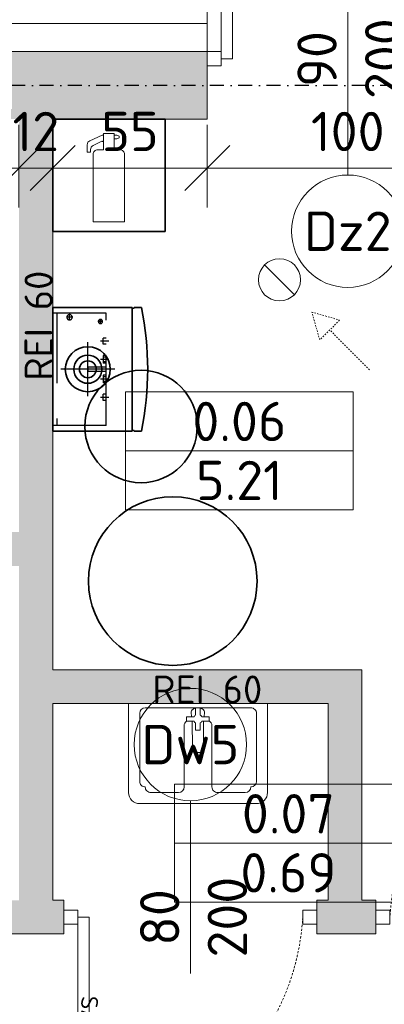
# Model space of a CAD drawing. Header units: millimetres. Extents: x -6697 to 21546, y -3389 to 18959.
# Tile 52 of 153: x 3105 to 3235, y 3509 to 3859. Entities that reach past the tile are written whole.
import ezdxf
from ezdxf.enums import TextEntityAlignment as Align

# ---------------------------------------------------------------- set-up
doc = ezdxf.new("R2010")
doc.units = ezdxf.units.MM
for name, pattern in [('0.5_0.5', [1, 0.5, -0.5]), ('DASHDOT', [1, 0.5, -0.25, 0, -0.25]), ('HIDDEN', [0.375, 0.25, -0.125]), ('JIS_02_0.7', [1.35, 0.75, -0.6])]:
    doc.linetypes.add(name, pattern=pattern)
for name, color, linetype, lineweight in [('2DH_OBP', 51, 'Continuous', 35), ('elewacja_projektowana', 7, 'Continuous', 5), ('KOLORYSTYKA', 7, 'Continuous', 5), ('sciany_wew', 7, 'Continuous', 18), ('sciany_zew', 7, 'Continuous', 35), ('stolarka_mysz_drzwi', 7, 'Continuous', 5), ('stolarka_mysz_drzwi_opisy', 7, 'Continuous', 5), ('tabelki_pomieszczen', 7, 'Continuous', 9), ('wentylacja', 7, 'Continuous', 9)]:
    doc.layers.add(name, color=color, linetype=linetype, lineweight=lineweight)
for name, color, linetype in [('CP_AXIS', 143, 'DASHDOT'), ('CP_HIDDE', 203, 'HIDDEN'), ('CP_UCSSPEC', 7, 'Continuous'), ('opisy', 7, 'Continuous')]:
    doc.layers.add(name, color=color, linetype=linetype)
doc.layers.add('pomocnicza', color=6, linetype='Continuous', lineweight=20, plot=False)
for name, color, linetype, lineweight, true_color in [('ppoz', 7, 'Continuous', 35, 0xdb0000), ('wymiary', 7, 'Continuous', 5, 0x666666), ('wyposażenie', 7, 'Continuous', 5, 0x999999)]:
    doc.layers.add(name, color=color, linetype=linetype, lineweight=lineweight, true_color=true_color)
doc.styles.add('CP_ATTR', font='ROMANS.SHX')
doc.styles.add('ISO', font='isocpeur.ttf')
doc.linetypes.add('GRADZINOWANIE', pattern='A,0.00254,-2.54,[134,ltypeshp.shx,S=2.54,R=0,X=-2.54,Y=0],-5.08,[134,ltypeshp.shx,S=2.54,R=180,X=2.54,Y=0],-2.54', length=10.16254)
doc.dimstyles.new('Ł_G 1-100', dxfattribs={"dimtxt": 14, "dimasz": 16, "dimexe": 14, "dimexo": 2, "dimgap": 6, "dimtad": 1, "dimtih": 1, "dimtoh": 1, "dimdec": 0, "dimrnd": 0.5, "dimzin": 1, "dimdsep": 46, "dimtxsty": 'ISO', "dimblk": 'OBLIQUE', "dimcen": 0, "dimdle": 14, "dimclrd": 256, "dimclre": 256, "dimclrt": 7, "dimazin": 0, "dimtfac": 1, "dimtdec": 0, "dimtix": 1, "dimtmove": 0, "dimatfit": 2, "dimfxl": 30, "dimfxlon": 1, "dimlwd": -1, "dimlwe": -1, "dimarcsym": 2})

# ---------------------------------------------------------------- blocks, each defined once
blk = doc.blocks.new('*U46')
at = {"layer": 'stolarka_mysz_drzwi'}
for points in [[(9, 0), (9, 90), (5, 90), (5, 0)], [(0, -2.5), (5, -2.5), (5, 2.5), (0, 2.5)], [(95, -2.5), (100, -2.5), (100, 2.5), (95, 2.5)]]:
    blk.add_lwpolyline(points, close=True, dxfattribs=at)
at = {"layer": 'stolarka_mysz_drzwi', "linetype": 'JIS_02_0.7'}
blk.add_arc((-0.76, -5.76), 95.93, 3.4421, 86.5579, dxfattribs=at)
at = {"layer": 'stolarka_mysz_drzwi_opisy'}
blk.add_lwpolyline([(50, 20), (50, -41.41)], dxfattribs=at)
blk.add_circle((50, -61.41), 20, dxfattribs=at)
at = {"style": 'ISO', "flags": 9}
for tag, p in [('MATERIAL', (267.97, -34.59)), ('KOLOR_DRZWI', (268.38, -55.85)), ('WYPELNIENIE_DRZWI', (268.01, -77.63))]:
    blk.add_attdef(tag, p, '', height=14, dxfattribs=at)
at = {"layer": 'stolarka_mysz_drzwi_opisy', "color": 1, "true_color": 0xff0000, "style": 'ISO', "flags": 12}
blk.add_attdef('SAMOZAMYKACZ', (17.12, 28.05), '', height=6, rotation=90, dxfattribs=at)
at = {"layer": 'stolarka_mysz_drzwi_opisy', "style": 'ISO'}
blk.add_attdef('SZEROKOSC_DRZWI', text='', height=14, rotation=90, dxfattribs=at).set_placement((39.06, -0.13), align=Align.MIDDLE)
at = {"layer": 'stolarka_mysz_drzwi_opisy', "style": 'ISO', "flags": 8}
blk.add_attdef('WYSOKOSC_DRZWI', text='', height=14, rotation=90, dxfattribs=at).set_placement((63.14, 0), align=Align.MIDDLE)
at = {"layer": 'stolarka_mysz_drzwi_opisy', "style": 'ISO', "flags": 2}
blk.add_attdef('P', text='', height=14, rotation=90, dxfattribs=at).set_placement((28.95, 25.97), align=Align.TOP_RIGHT)
at = {"layer": 'stolarka_mysz_drzwi_opisy', "style": 'ISO', "flags": 8}
blk.add_attdef('NR_DRZWI1', text='', height=14, dxfattribs=at).set_placement((50, -61.41), align=Align.MIDDLE)
blk = doc.blocks.new('*U53')
at = {"layer": 'stolarka_mysz_drzwi'}
for points in [[(-9, 0), (-9, 90), (-5, 90), (-5, 0)], [(-95, -2.5), (-100, -2.5), (-100, 2.5), (-95, 2.5)], [(0, -2.5), (-5, -2.5), (-5, 2.5), (0, 2.5)]]:
    blk.add_lwpolyline(points, close=True, dxfattribs=at)
at = {"layer": 'stolarka_mysz_drzwi', "linetype": 'JIS_02_0.7'}
blk.add_arc((0.76, -5.76), 95.93, 93.4421, 176.5579, dxfattribs=at)
at = {"layer": 'stolarka_mysz_drzwi_opisy'}
blk.add_lwpolyline([(-50, 20), (-50, -41.41)], dxfattribs=at)
blk.add_circle((-50, -61.41), 20, dxfattribs=at)
at = {"style": 'ISO', "flags": 9}
for tag, p in [('MATERIAL', (167.97, -34.59)), ('KOLOR_DRZWI', (168.38, -55.85)), ('WYPELNIENIE_DRZWI', (168.01, -77.63))]:
    blk.add_attdef(tag, p, '', height=14, dxfattribs=at)
at = {"layer": 'stolarka_mysz_drzwi_opisy', "color": 1, "true_color": 0xff0000, "style": 'ISO', "flags": 12}
blk.add_attdef('SAMOZAMYKACZ', (-11.12, 28.05), '', height=6, rotation=90, dxfattribs=at)
at = {"layer": 'stolarka_mysz_drzwi_opisy', "style": 'ISO'}
blk.add_attdef('SZEROKOSC_DRZWI', text='', height=14, rotation=90, dxfattribs=at).set_placement((-60.94, -0.13), align=Align.MIDDLE)
at = {"layer": 'stolarka_mysz_drzwi_opisy', "style": 'ISO', "flags": 8}
blk.add_attdef('WYSOKOSC_DRZWI', text='', height=14, rotation=90, dxfattribs=at).set_placement((-36.86, 0), align=Align.MIDDLE)
at = {"layer": 'stolarka_mysz_drzwi_opisy', "style": 'ISO', "flags": 2}
blk.add_attdef('L', text='', height=14, rotation=90, dxfattribs=at).set_placement((-66.05, 25.97), align=Align.TOP_RIGHT)
at = {"layer": 'stolarka_mysz_drzwi_opisy', "style": 'ISO', "flags": 8}
blk.add_attdef('NR_DRZWI1', text='', height=14, dxfattribs=at).set_placement((-50, -61.41), align=Align.MIDDLE)
blk = doc.blocks.new('*U58')
at = {"layer": 'stolarka_mysz_drzwi'}
for points in [[(-9, 0), (-9, 80), (-5, 80), (-5, 0)], [(-85, -2.5), (-90, -2.5), (-90, 2.5), (-85, 2.5)], [(0, -2.5), (-5, -2.5), (-5, 2.5), (0, 2.5)]]:
    blk.add_lwpolyline(points, close=True, dxfattribs=at)
at = {"layer": 'stolarka_mysz_drzwi', "linetype": 'JIS_02_0.7'}
blk.add_arc((0.12, -5.12), 85.27, 93.4421, 176.5579, dxfattribs=at)
at = {"layer": 'stolarka_mysz_drzwi_opisy'}
blk.add_lwpolyline([(-45, 20), (-45, -41.41)], dxfattribs=at)
blk.add_circle((-45, -61.41), 20, dxfattribs=at)
at = {"style": 'ISO', "flags": 9}
for tag, p in [('MATERIAL', (167.97, -34.59)), ('KOLOR_DRZWI', (168.38, -55.85)), ('WYPELNIENIE_DRZWI', (168.01, -77.63))]:
    blk.add_attdef(tag, p, '', height=14, dxfattribs=at)
at = {"layer": 'stolarka_mysz_drzwi_opisy', "color": 1, "true_color": 0xff0000, "style": 'ISO', "flags": 12}
blk.add_attdef('SAMOZAMYKACZ', (-6.12, 28.05), '', height=6, rotation=90, dxfattribs=at)
at = {"layer": 'stolarka_mysz_drzwi_opisy', "style": 'ISO'}
blk.add_attdef('SZEROKOSC_DRZWI', text='', height=14, rotation=270, dxfattribs=at).set_placement((-34.06, 0.13), align=Align.MIDDLE)
at = {"layer": 'stolarka_mysz_drzwi_opisy', "style": 'ISO', "flags": 8}
for tag, rotation, p in [('WYSOKOSC_DRZWI', 270, (-58.14, 0)), ('NR_DRZWI1', 180, (-45, -61.41))]:
    blk.add_attdef(tag, text='', height=14, rotation=rotation, dxfattribs=at).set_placement(p, align=Align.MIDDLE)
at = {"layer": 'stolarka_mysz_drzwi_opisy', "style": 'ISO', "flags": 2}
blk.add_attdef('L', text='', height=14, rotation=270, dxfattribs=at).set_placement((-28.95, -25.97), align=Align.TOP_RIGHT)
blk = doc.blocks.new('tabelka_powierzchni')
at = {"layer": 'pomocnicza'}
blk.add_lwpolyline([(0, -42), (81, -42), (81, 0), (0, 0)], close=True, dxfattribs=at)
at = {"layer": 'tabelki_pomieszczen'}
blk.add_lwpolyline([(0, -21), (81, -21)], dxfattribs=at)
at = {"style": 'ISO', "flags": 9}
for tag, p in [('SCIANY_POM', (93.94, -81.34)), ('SUFIT_POM', (96.19, -102.29)), ('POZIOM_POM', (95.24, -125.71))]:
    blk.add_attdef(tag, p, '', height=14, dxfattribs=at)
at = {"layer": 'tabelki_pomieszczen', "style": 'ISO'}
for tag, flags, p in [('NR_POM', 8, (40.5, -10.5)), ('NAZWA_POM', 5, (147.42, -11.09)), ('POW_POM', 8, (40.5, -31.5)), ('POSADZKA_POM', 5, (159.03, -31.37)), ('WYS_POM', 9, (136.17, -51.99))]:
    blk.add_attdef(tag, text='', height=14, dxfattribs=dict(at, flags=flags)).set_placement(p, align=Align.MIDDLE_CENTER)
blk = doc.blocks.new('gasnica1')
blk.add_lwpolyline([(0, 0), (-40, 0), (-40, 40), (0, 40)], close=True)
at = {"lineweight": 15}
blk.add_lwpolyline([(-21.92, 34.29), (-22.41, 34.29), (-26.78, 32.32, 0.295076), (-27.72, 30.86), (-27.72, 28.27), (-26.51, 28.27), (-26.51, 29.14, -0.285357), (-25.62, 30.58), (-22.49, 32.12), (-22.4, 32.12, -0.414214), (-21.92, 31.64)], format="xyb", dxfattribs=at)
blk.add_lwpolyline([(-25.6, 3.48), (-20, 3.48), (-14.4, 3.48), (-14.4, 27.48, 0.414214), (-16, 29.08), (-18.08, 29.08), (-18.08, 34.84), (-20, 34.84), (-21.92, 34.84), (-21.92, 29.08), (-24, 29.08, 0.414214), (-25.6, 27.48)], format="xyb", close=True, dxfattribs=at)
blk.add_lwpolyline([(-18.08, 32.98), (-17.18, 32.98), (-16.35, 33.31), (-16.35, 33.63), (-16.35, 33.96), (-17.18, 34.29), (-18.08, 34.29)], dxfattribs=at)
blk = doc.blocks.new('_Oblique')
at = {"color": 0, "linetype": 'ByBlock', "lineweight": -2}
blk.add_line((-0.5, -0.5), (0.5, 0.5), dxfattribs=at)
blk = doc.blocks.new('*D111')
at = {"layer": 'Defpoints', "color": 0, "transparency": 16777216}
for p in [(3171.7, 3823.56), (3271.7, 3823.56), (3171.7, 3806.15)]:
    blk.add_point(p, dxfattribs=at)
at = {"layer": 'wymiary', "transparency": 16777216}
for p, q in [((3171.7, 3821.56), (3171.7, 3792.15)), ((3271.7, 3821.56), (3271.7, 3792.15)), ((3285.7, 3806.15), (3157.7, 3806.15))]:
    blk.add_line(p, q, dxfattribs=at)
at = {"layer": 'wymiary', "transparency": 16777216, "xscale": 16, "yscale": 16, "zscale": 16, "rotation": 180}
blk.add_blockref('_Oblique', (3171.7, 3806.15), dxfattribs=at)
at = {"layer": 'wymiary', "transparency": 16777216, "xscale": 16, "yscale": 16, "zscale": 16}
blk.add_blockref('_Oblique', (3271.7, 3806.15), dxfattribs=at)
at = {"layer": 'wymiary', "color": 7, "transparency": 16777216, "insert": (3221.7, 3819.15), "char_height": 14, "attachment_point": 5, "style": 'ISO'}
blk.add_mtext('100', dxfattribs=at)
blk = doc.blocks.new('*D112')
at = {"layer": 'Defpoints', "color": 0, "transparency": 16777216}
for p in [(3116.7, 3823.56), (3171.7, 3823.56), (3116.7, 3806.15)]:
    blk.add_point(p, dxfattribs=at)
at = {"layer": 'wymiary', "transparency": 16777216}
for p, q in [((3116.7, 3821.56), (3116.7, 3792.15)), ((3171.7, 3821.56), (3171.7, 3792.15)), ((3185.7, 3806.15), (3102.7, 3806.15))]:
    blk.add_line(p, q, dxfattribs=at)
at = {"layer": 'wymiary', "transparency": 16777216, "xscale": 16, "yscale": 16, "zscale": 16, "rotation": 180}
blk.add_blockref('_Oblique', (3116.7, 3806.15), dxfattribs=at)
at = {"layer": 'wymiary', "transparency": 16777216, "xscale": 16, "yscale": 16, "zscale": 16}
blk.add_blockref('_Oblique', (3171.7, 3806.15), dxfattribs=at)
at = {"layer": 'wymiary', "color": 7, "transparency": 16777216, "insert": (3144.2, 3819.15), "char_height": 14, "attachment_point": 5, "style": 'ISO'}
blk.add_mtext('55', dxfattribs=at)
blk = doc.blocks.new('*D113')
at = {"layer": 'Defpoints', "color": 0, "transparency": 16777216}
for p in [(3104.7, 3823.56), (3116.7, 3823.56), (3104.7, 3806.15)]:
    blk.add_point(p, dxfattribs=at)
at = {"layer": 'wymiary', "transparency": 16777216}
for p, q in [((3104.7, 3821.56), (3104.7, 3792.15)), ((3116.7, 3821.56), (3116.7, 3792.15)), ((3104.7, 3806.15), (3088.7, 3806.15)), ((3116.7, 3806.15), (3104.7, 3806.15)), ((3116.7, 3806.15), (3132.7, 3806.15))]:
    blk.add_line(p, q, dxfattribs=at)
at = {"layer": 'wymiary', "transparency": 16777216, "xscale": 16, "yscale": 16, "zscale": 16}
blk.add_blockref('_Oblique', (3104.7, 3806.15), dxfattribs=at)
at = {"layer": 'wymiary', "transparency": 16777216, "xscale": 16, "yscale": 16, "zscale": 16, "rotation": 180}
blk.add_blockref('_Oblique', (3116.7, 3806.15), dxfattribs=at)
at = {"layer": 'wymiary', "color": 7, "transparency": 16777216, "insert": (3110.7, 3819.15), "char_height": 14, "attachment_point": 5, "style": 'ISO'}
blk.add_mtext('12', dxfattribs=at)
blk = doc.blocks.new('cp_ucs2d')
at = {"layer": 'Defpoints'}
blk.add_line((0, 0), (0, 0), dxfattribs=at)
blk.add_point((0, 0), dxfattribs=at)
blk = doc.blocks.new('2d_ecoprovcw_226n1u3g2h')
for p, q in [((-0.22, 0), (0.22, 0)), ((-0.22, -0.283), (-0.22, 0)), ((0.22, 0), (0.22, -0.283)), ((0.22, -0.283), (-0.22, -0.283)), ((-0.218, -0.29), (-0.22, -0.29)), ((-0.22, -0.316), (-0.22, -0.29)), ((-0.218, -0.283), (-0.218, -0.29)), ((0.218, -0.29), (0.218, -0.283)), ((0.22, -0.29), (0.218, -0.29)), ((0.22, -0.29), (0.22, -0.316))]:
    blk.add_line(p, q)
at = {"extrusion": (0, 0, -1)}
for radius in [0.08, 0.05, 0.03]:
    blk.add_circle((0, -0.125), radius, dxfattribs=at)
blk.add_arc((0, 0.773), 1.111, 258.5788, 281.4212, dxfattribs=at)
at = {"layer": 'CP_AXIS'}
for p, q in [((0, -0.221), (0, -0.029)), ((0.1736, -0.06), (0.1964, -0.06)), ((0.185, -0.0714), (0.185, -0.0486)), ((-0.096, -0.125), (0.096, -0.125)), ((0, -0.2), (0, -0.115)), ((-0.1, -0.2), (-0.1, -0.17)), ((-0.035, -0.2), (-0.035, -0.17)), ((0.035, -0.2), (0.035, -0.17)), ((0.1, -0.2), (0.1, -0.17)), ((0.161, -0.17), (0.179, -0.17)), ((0.17, -0.179), (0.17, -0.161))]:
    blk.add_line(p, q, dxfattribs=at)
at = {"layer": 'CP_HIDDE'}
for p, q in [((-0.2, -0.19), (-0.2, 0)), ((0.2, -0.19), (0.2, 0)), ((0.2, -0.015), (-0.2, -0.015)), ((0.0075, -0.125), (-0.0075, -0.125)), ((-0.0075, -0.19), (-0.0075, -0.125)), ((0.0075, -0.19), (0.0075, -0.125)), ((-0.2, -0.19), (0.2, -0.19)), ((-0.111, -0.19), (-0.111, -0.18)), ((-0.111, -0.18), (-0.089, -0.18)), ((-0.089, -0.19), (-0.089, -0.18)), ((-0.0215, -0.18), (-0.0485, -0.18)), ((-0.0485, -0.19), (-0.0485, -0.18)), ((-0.0425, -0.18), (-0.0425, -0.19)), ((-0.0275, -0.19), (-0.0275, -0.18)), ((-0.0215, -0.19), (-0.0215, -0.18)), ((0.0485, -0.18), (0.0215, -0.18)), ((0.0215, -0.19), (0.0215, -0.18)), ((0.0275, -0.18), (0.0275, -0.19)), ((0.0425, -0.19), (0.0425, -0.18)), ((0.0485, -0.19), (0.0485, -0.18)), ((0.089, -0.19), (0.089, -0.18)), ((0.089, -0.18), (0.111, -0.18)), ((0.111, -0.19), (0.111, -0.18))]:
    blk.add_line(p, q, dxfattribs=at)
at = {"layer": 'CP_HIDDE', "extrusion": (0, 0, -1)}
for centre, radius in [((-0.185, -0.06), 0.0095), ((-0.17, -0.17), 0.0075)]:
    blk.add_circle(centre, radius, dxfattribs=at)
at = {"layer": 'CP_UCSSPEC', "xscale": 0.001, "yscale": 0.001, "zscale": 0.001}
for p in [(0.185, -0.06), (0, -0.125), (0, -0.125), (0, -0.125), (0.17, -0.17)]:
    blk.add_blockref('cp_ucs2d', p, dxfattribs=at)
at = {"layer": 'CP_UCSSPEC', "xscale": 0.001, "yscale": 0.001, "zscale": 0.001, "rotation": 90}
for p in [(0, -0.125), (-0.1, -0.18), (-0.035, -0.18), (0.035, -0.18), (0.1, -0.18)]:
    blk.add_blockref('cp_ucs2d', p, dxfattribs=at)
at = {"linetype": 'ByBlock', "style": 'CP_ATTR', "flags": 9}
for tag, p in [('NAME', (-0.22, 0.0006)), ('NUMBER', (-0.22, 0.0005)), ('GROUP', (-0.22, 0.0004)), ('ARTICLE', (-0.22, 0.0003)), ('PRODUCT-TYPE', (-0.22, 0.0002)), ('ORDER-NO', (-0.22, 0.0001)), ('PRODUCER', (-0.22, 0)), ('TEMPERATURE', (-0.2197, 0.0006)), ('FLOW', (-0.2196, 0.0004)), ('CHARACTER', (-0.2196, 0.0003)), ('OTHER', (-0.2195, 0.0005)), ('POWER', (-0.2195, 0.0001)), ('VOLTAGE', (-0.2195, 0)), ('PN', (-0.2193, 0.0004)), ('DN', (-0.2193, 0.0002)), ('EFFICIENCY', (-0.0919, -0.019)), ('OTHER1', (-0.0918, -0.0189)), ('PIPE_CONNECTIONS', (-0.0918, -0.0191)), ('EXHAUST_CONNECTIONS', (-0.0918, -0.0192)), ('OTHER2', (-0.0914, -0.0189)), ('FUEL', (-0.0914, -0.019))]:
    blk.add_attdef(tag, text='', height=0.00005, dxfattribs=at).set_placement(p, align=Align.MIDDLE_LEFT)
blk = doc.blocks.new('kierunekwentylacji')
at = {"layer": 'wentylacja', "linetype": '0.5_0.5'}
blk.add_lwpolyline([(29, 0), (9, 0), (9, 5), (0, 0), (9, -5), (9, 0)], dxfattribs=at)
blk = doc.blocks.new('went')
at = {"layer": 'wentylacja'}
blk.add_lwpolyline([(-5.3, 5.3), (5.3, -5.3)], dxfattribs=at)
blk.add_circle((0, 0), 7.5, dxfattribs=at)
at = {"layer": 'wentylacja', "xscale": -1, "rotation": 134.9999999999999}
blk.add_blockref('kierunekwentylacji', (11.5, -11.5), dxfattribs=at)
blk = doc.blocks.new('THTFR')
at = {"layer": 'wyposażenie', "ltscale": 3}
for p, q in [((0, 0), (-31.65, 0)), ((0, -49.45), (0, 0)), ((-35.6, -3.96), (-35.6, -45.49)), ((-3.46, -3.96), (-27.69, -3.96)), ((-1.48, -5.93), (-1.48, -43.52)), ((-31.65, -7.91), (-31.65, -17.8)), ((-7.91, -19.78), (-29.67, -19.78)), ((-4.68, -20.62), (-6.28, -20.62)), ((-6.28, -23.32), (-6.28, -20.62)), ((-4.68, -23.32), (-4.68, -20.62)), ((-17.28, -23.82), (-17.38, -24.02)), ((-17.38, -24.02), (-17.38, -24.32)), ((-17.38, -24.32), (-17.38, -24.62)), ((-17.18, -23.52), (-17.28, -23.82)), ((-16.98, -23.32), (-17.18, -23.52)), ((-16.78, -23.12), (-16.98, -23.32)), ((-16.58, -22.92), (-16.78, -23.12)), ((-16.38, -22.82), (-16.58, -22.92)), ((-15.88, -22.72), (-16.38, -22.82)), ((-6.28, -22.62), (-15.88, -22.72)), ((-9.48, -25.42), (-9.48, -23.82)), ((-9.48, -23.82), (-6.88, -23.82)), ((-6.88, -23.82), (-6.78, -23.62)), ((-6.78, -23.62), (-6.58, -23.42)), ((-6.58, -23.42), (-6.28, -23.32)), ((-3.08, -22.22), (-4.68, -22.42)), ((-4.68, -23.32), (-4.48, -23.42)), ((-4.48, -23.42), (-4.28, -23.62)), ((-4.28, -23.62), (-4.18, -23.82)), ((-4.18, -23.82), (-1.48, -23.82)), ((-3.08, -22.22), (-2.88, -22.32)), ((-2.88, -22.32), (-2.58, -22.42)), ((-2.58, -22.42), (-2.28, -22.62)), ((-2.28, -22.62), (-2.08, -22.82)), ((-2.08, -22.82), (-1.88, -23.12)), ((-1.88, -23.12), (-1.78, -23.42)), ((-1.78, -23.42), (-1.58, -23.82)), ((-1.58, -23.82), (-1.58, -23.82)), ((-1.48, -25.42), (-1.48, -23.82)), ((-17.38, -24.62), (-17.38, -25.02)), ((-17.38, -25.02), (-17.38, -25.22)), ((-17.38, -25.22), (-17.28, -25.52)), ((-17.28, -25.52), (-17.18, -25.82)), ((-17.18, -25.82), (-16.98, -26.02)), ((-16.98, -26.02), (-16.78, -26.22)), ((-16.78, -26.22), (-16.68, -26.32)), ((-16.58, -26.42), (-16.68, -26.32)), ((-16.58, -26.42), (-16.38, -26.52)), ((-15.88, -26.62), (-16.38, -26.52)), ((-15.88, -26.62), (-16.18, -26.52)), ((-6.28, -26.72), (-15.88, -26.62)), ((-9.48, -25.42), (-6.88, -25.42)), ((-6.78, -25.72), (-6.88, -25.42)), ((-6.58, -25.92), (-6.78, -25.72)), ((-6.28, -26.02), (-6.58, -25.92)), ((-6.28, -28.62), (-6.28, -26.02)), ((-4.48, -25.92), (-4.68, -26.02)), ((-4.68, -28.62), (-4.68, -26.02)), ((-3.08, -27.02), (-4.68, -26.92)), ((-4.28, -25.72), (-4.48, -25.92)), ((-4.18, -25.42), (-4.28, -25.72)), ((-4.18, -25.42), (-1.48, -25.42)), ((-2.88, -27.02), (-3.08, -27.02)), ((-2.58, -26.92), (-2.88, -27.02)), ((-2.28, -26.72), (-2.58, -26.92)), ((-2.08, -26.52), (-2.28, -26.72)), ((-1.88, -26.22), (-2.08, -26.52)), ((-1.78, -25.82), (-1.88, -26.22)), ((-1.58, -25.52), (-1.78, -25.82)), ((-1.58, -25.42), (-1.58, -25.52)), ((-7.91, -29.67), (-29.67, -29.67)), ((-4.68, -28.62), (-6.28, -28.62)), ((-31.65, -31.65), (-31.65, -41.54)), ((-3.46, -45.49), (-27.69, -45.49)), ((-32, -49.45), (-13, -49.45)), ((-32, -49.45), (-13, -49.45)), ((0, -49.45), (-31.65, -49.45)), ((-13, -49.45), (0, -49.45)), ((-13, -49.45), (0, -49.45))]:
    blk.add_line(p, q, dxfattribs=at)
for points in [[(-13, -49.45), (-32, -49.45)], [(0, -49.45), (-13, -49.45)]]:
    blk.add_lwpolyline(points, dxfattribs=at)
for centre, radius, start, end in [((-31.65, -3.96), 3.96, 90, 180), ((-29.67, -7.91), 1.98, 90, 180), ((-27.69, -5.93), 1.98, 90, 180), ((-3.46, -5.93), 1.98, 0, 90), ((-29.67, -17.8), 1.98, 180, 270), ((-7.91, -21.76), 1.98, 34.5801, 90), ((-29.67, -31.65), 1.98, 90, 180), ((-7.91, -27.69), 1.98, 270, 331.9157), ((-29.67, -41.54), 1.98, 180, 270), ((-31.65, -45.49), 3.96, 180, 270), ((-27.69, -43.52), 1.98, 180, 270), ((-3.46, -43.52), 1.98, 270, 0)]:
    blk.add_arc(centre, radius, start, end, dxfattribs=at)
blk = doc.blocks.new('*D378')
at = {"layer": 'Defpoints', "color": 0, "transparency": 16777216}
for p in [(2974.7, 3823.56), (3104.7, 3823.56), (3104.7, 3806.15)]:
    blk.add_point(p, dxfattribs=at)
at = {"layer": 'wymiary', "transparency": 16777216}
for p, q in [((2974.7, 3821.56), (2974.7, 3792.15)), ((3104.7, 3821.56), (3104.7, 3792.15)), ((2960.7, 3806.15), (3118.7, 3806.15))]:
    blk.add_line(p, q, dxfattribs=at)
at = {"layer": 'wymiary', "transparency": 16777216, "xscale": 16, "yscale": 16, "zscale": 16, "rotation": 180}
blk.add_blockref('_Oblique', (2974.7, 3806.15), dxfattribs=at)
at = {"layer": 'wymiary', "transparency": 16777216, "xscale": 16, "yscale": 16, "zscale": 16}
blk.add_blockref('_Oblique', (3104.7, 3806.15), dxfattribs=at)
at = {"layer": 'wymiary', "color": 7, "transparency": 16777216, "insert": (3039.7, 3819.15), "char_height": 14, "attachment_point": 5, "style": 'ISO'}
blk.add_mtext('130', dxfattribs=at)

msp = doc.modelspace()

# ---------------------------------------------------------------- hatches: boundary and pattern name
at = {"layer": 'KOLORYSTYKA'}
h = msp.add_hatch(dxfattribs=at)
h.set_pattern_fill('CONCRETE', color=256, scale=5, pattern_type=2)
h.set_pattern_definition([(50, (0, 0), (35.86301, -3.1376), [3.75, -41.25]), (355, (0, 0), (-6.93757, 37.6096), [3, -33]), (100.4514, (2.99, -0.26), (28.92547, 34.47198), [3.187, -35.0571]), (46.1842, (0, 10), (53.36205, -8.27595), [5.625, -61.875]), (96.6356, (4.447, 9.31), (46.73314, 48.7059), [4.7805, -52.58565]), (351.1842, (0, 10), (46.7331, 48.70593), [4.5, -49.5]), (21, (5, 7.5), (29.84535, -20.13094), [3.75, -41.25]), (326, (5, 7.5), (12.16577, 36.2575), [3, -33]), (71.4514, (7.487, 5.822), (42.01113, 16.12652), [3.187, -35.0571]), (37.5, (0, 0), (0.607993, 16.644693), [0, -32.6, 0, -33.5, 0, -33.125]), (7.5, (0, 0), (13.153477, 19.720586), [0, -19.1, 0, -31.85, 0, -12.625]), (327.5, (-11.15, 0), (26.691122, -1.127744), [0, -12.5, 0, -39, 0, -51.75]), (317.5, (-16.15, 0), (29.15931, 5.00525), [0, -16.25, 0, -25.9, 0, -36.75])])
h.paths.add_polyline_path([(2842.7, 3383.56), (2742.7, 3383.56), (2742.7, 3408.56), (2730.7, 3408.56), (2730.7, 3398.56), (2730.7, 3383.56), (2649.7, 3383.56), (2649.7, 3359.56), (2842.7, 3359.56)], flags=17)
h.paths.add_polyline_path([(3492.7, 3783.56), (3492.7, 3847.56), (3271.7, 3847.56), (3271.7, 3823.56), (3281.7, 3823.56), (3336.7, 3823.56), (3336.7, 3545.56), (3331.7, 3545.56), (3331.7, 3533.56), (3336.7, 3533.56), (3358.7, 3533.56), (3358.7, 3545.56), (3348.7, 3545.56), (3348.7, 3823.56), (3468.7, 3823.56), (3468.7, 3545.56), (3458.7, 3545.56), (3458.7, 3533.56), (3468.7, 3533.56), (3468.7, 3526.06), (3492.7, 3526.06)])
h.paths.add_polyline_path([(3472, 3387.42), (3508.4, 3387.42), (3508.4, 3408.42), (3472, 3408.42)], flags=9)
h.paths.add_polyline_path([(3492.7, 2699.56), (3468.7, 2699.56), (3468.7, 2609.56), (2763.7, 2609.56), (2763.7, 2585.56), (3492.7, 2585.56)])
h.paths.add_polyline_path([(3468.7, 3269.56), (3492.7, 3269.56), (3492.7, 3391.06), (3468.7, 3391.06), (3468.7, 3383.56), (3336.7, 3383.56), (3336.7, 3359.56), (3468.7, 3359.56)])
h.paths.add_polyline_path([(3492.7, 3029.56), (3468.7, 3029.56), (3468.7, 2939.56), (3492.7, 2939.56)])
h.paths.add_polyline_path([(2468.7, 2699.56), (2444.7, 2699.56), (2444.7, 2585.56), (2628.7, 2585.56), (2628.7, 2609.56), (2468.7, 2609.56)])
h.paths.add_polyline_path([(2468.7, 3029.56), (2444.7, 3029.56), (2444.7, 2939.56), (2468.7, 2939.56)])
h.paths.add_polyline_path([(2444.7, 3733.56), (2468.7, 3733.56), (2468.7, 3823.56), (2730.7, 3823.56), (2730.7, 3673.56), (2730.7, 3508.56), (2742.7, 3508.56), (2742.7, 3518.56), (2742.7, 3533.56), (2837.7, 3533.56), (2837.7, 3545.56), (2827.7, 3545.56), (2742.7, 3545.56), (2742.7, 3557.56), (2742.7, 3823.56), (2962.7, 3823.56), (2962.7, 3545.56), (2952.7, 3545.56), (2952.7, 3533.56), (2984.7, 3533.56), (2994.7, 3533.56), (2994.7, 3545.56), (2974.7, 3545.56), (2974.7, 3664.56), (2997.2, 3664.56), (2997.2, 3676.56), (2974.7, 3676.56), (2974.7, 3823.56), (3104.7, 3823.56), (3104.7, 3676.56), (3097.2, 3676.56), (3097.2, 3664.56), (3104.7, 3664.56), (3104.7, 3545.56), (3094.7, 3545.56), (3094.7, 3533.56), (3120.7, 3533.56), (3120.7, 3545.56), (3116.7, 3545.56), (3116.7, 3615.56), (3214.7, 3615.56), (3214.7, 3545.56), (3210.7, 3545.56), (3210.7, 3533.56), (3231.7, 3533.56), (3231.7, 3545.56), (3226.7, 3545.56), (3226.7, 3627.56), (3116.7, 3627.56), (3116.7, 3823.56), (3171.7, 3823.56), (3171.7, 3847.56), (3161.7, 3847.56), (2468.7, 3847.56), (2444.7, 3847.56)])
h.paths.add_polyline_path([(2468.7, 3493.56), (2444.7, 3493.56), (2444.7, 3269.56), (2468.7, 3269.56), (2468.7, 3359.56), (2549.7, 3359.56), (2549.7, 3383.56), (2468.7, 3383.56)])

# ---------------------------------------------------------------- linework, layer by layer
at = {"layer": '2DH_OBP'}
for centre, radius in [((3148.13, 3714.15), 20), ((3159.43, 3659.15), 30)]:
    msp.add_circle(centre, radius, dxfattribs=at)
at = {"layer": 'elewacja_projektowana', "linetype": 'GRADZINOWANIE', "ltscale": 0.09}
msp.add_lwpolyline([(3171.7, 3857.56), (2468.7, 3857.56), (2434.7, 3857.56), (2434.7, 3733.56)], dxfattribs=at)
at = {"layer": 'opisy', "linetype": 'DASHDOT', "ltscale": 10}
msp.add_lwpolyline([(3692.7, 3835.56), (2244.7, 3835.56), (2244.7, 3835.56)], dxfattribs=at)
at = {"layer": 'sciany_wew'}
for points in [[(3171.7, 3847.56), (3171.7, 3867.56)], [(3171.7, 3847.56), (2468.7, 3847.56), (2444.7, 3847.56), (2444.7, 3383.56)], [(3161.7, 3823.56), (3171.7, 3823.56), (3171.7, 3847.56), (3161.7, 3847.56)], [(3116.7, 3823.56), (3171.7, 3823.56)], [(3116.7, 3627.56), (3116.7, 3823.56)], [(3226.7, 3545.56), (3226.7, 3627.56), (3116.7, 3627.56)], [(3116.7, 3545.56), (3116.7, 3615.56)], [(3214.7, 3545.56), (3214.7, 3615.56), (3116.7, 3615.56)], [(3116.7, 3545.56), (3120.7, 3545.56), (3120.7, 3533.56), (3094.7, 3533.56)], [(3231.7, 3545.56), (3231.7, 3533.56), (3210.7, 3533.56), (3210.7, 3545.56), (3214.7, 3545.56)], [(3231.7, 3545.56), (3226.7, 3545.56)]]:
    msp.add_lwpolyline(points, dxfattribs=at)

# ---------------------------------------------------------------- block references
ref = msp.add_blockref('tabelka_powierzchni', (3142.63, 3726.46))
ref.add_attrib('NR_POM', '0.06', dxfattribs={"layer": 'tabelki_pomieszczen', "height": 14, "style": 'ISO'}).set_placement((3183.13, 3715.96), align=Align.MIDDLE_CENTER)
ref.add_attrib('POW_POM', '5.21', dxfattribs={"layer": 'tabelki_pomieszczen', "height": 14, "style": 'ISO'}).set_placement((3183.13, 3694.96), align=Align.MIDDLE_CENTER)
ref = msp.add_blockref('tabelka_powierzchni', (3160.07, 3586.85))
ref.add_attrib('NR_POM', '0.07', dxfattribs={"layer": 'tabelki_pomieszczen', "height": 14, "style": 'ISO'}).set_placement((3200.57, 3576.35), align=Align.MIDDLE_CENTER)
ref.add_attrib('POW_POM', '0.69', dxfattribs={"layer": 'tabelki_pomieszczen', "height": 14, "style": 'ISO'}).set_placement((3200.57, 3555.35), align=Align.MIDDLE_CENTER)
at = {"layer": '2DH_OBP', "xscale": 100, "yscale": 100, "zscale": 100, "rotation": 90}
msp.add_blockref('2d_ecoprovcw_226n1u3g2h', (3116.7, 3734.53), dxfattribs=at)
at = {"layer": 'ppoz'}
msp.add_blockref('gasnica1', (3156.7, 3783.56), dxfattribs=at)
at = {"layer": 'sciany_wew'}
ref = msp.add_blockref('*U46', (3171.7, 3845.06), dxfattribs=at)
ref.add_attrib('SZEROKOSC_DRZWI', '90', dxfattribs={"layer": 'stolarka_mysz_drzwi_opisy', "height": 14, "rotation": 90, "style": 'ISO'}).set_placement((3210.76, 3844.93), align=Align.MIDDLE)
ref.add_attrib('WYSOKOSC_DRZWI', '200', dxfattribs={"layer": 'stolarka_mysz_drzwi_opisy', "height": 14, "rotation": 90, "style": 'ISO'}).set_placement((3234.84, 3845.06), align=Align.MIDDLE)
ref.add_attrib('NR_DRZWI1', 'Dz2', dxfattribs={"layer": 'stolarka_mysz_drzwi_opisy', "height": 14, "style": 'ISO'}).set_placement((3221.7, 3783.65), align=Align.MIDDLE)
ref = msp.add_blockref('*U53', (3331.7, 3539.56), dxfattribs=at)
ref.add_attrib('SZEROKOSC_DRZWI', '90', dxfattribs={"layer": 'stolarka_mysz_drzwi_opisy', "height": 14, "rotation": 90, "style": 'ISO'}).set_placement((3270.76, 3539.43), align=Align.MIDDLE)
ref.add_attrib('WYSOKOSC_DRZWI', '200', dxfattribs={"layer": 'stolarka_mysz_drzwi_opisy', "height": 14, "rotation": 90, "style": 'ISO'}).set_placement((3294.84, 3539.56), align=Align.MIDDLE)
ref.add_attrib('NR_DRZWI1', 'Dw2', dxfattribs={"layer": 'stolarka_mysz_drzwi_opisy', "height": 14, "style": 'ISO'}).set_placement((3281.7, 3478.15), align=Align.MIDDLE)
ref = msp.add_blockref('*U58', (3120.7, 3539.56), dxfattribs=dict(at, rotation=180))
ref.add_attrib('SZEROKOSC_DRZWI', '80', dxfattribs={"layer": 'stolarka_mysz_drzwi_opisy', "height": 14, "rotation": 90, "style": 'ISO'}).set_placement((3154.76, 3539.43), align=Align.MIDDLE)
ref.add_attrib('WYSOKOSC_DRZWI', '200', dxfattribs={"layer": 'stolarka_mysz_drzwi_opisy', "height": 14, "rotation": 90, "style": 'ISO'}).set_placement((3178.84, 3539.56), align=Align.MIDDLE)
ref.add_attrib('NR_DRZWI1', 'Dw5', dxfattribs={"layer": 'stolarka_mysz_drzwi_opisy', "height": 14, "style": 'ISO'}).set_placement((3165.7, 3600.97), align=Align.MIDDLE)
ref.add_attrib('SAMOZAMYKACZ', 'SAMOZAMYKACZ', (3126.82, 3511.51), dxfattribs={"layer": 'stolarka_mysz_drzwi_opisy', "color": 1, "true_color": 0xff0000, "height": 6, "rotation": 270, "style": 'ISO'})
at = {"layer": 'sciany_wew', "rotation": 89.99999999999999}
msp.add_blockref('THTFR', (3143.7, 3615.56), dxfattribs=at)
at = {"layer": 'sciany_zew'}
msp.add_blockref('went', (3197.4, 3766.37), dxfattribs=at)

# ---------------------------------------------------------------- texts
at = {"layer": 'ppoz', "insert": (3111.7, 3750.06), "char_height": 10, "width": 74.1851, "attachment_point": 5, "rotation": 90, "style": 'ISO'}
msp.add_mtext('REI 60', dxfattribs=at)
at = {"layer": 'ppoz', "insert": (3171.7, 3620.56), "char_height": 10, "width": 74.1851, "attachment_point": 5, "style": 'ISO'}
msp.add_mtext('REI 60', dxfattribs=at)

# ---------------------------------------------------------------- dimensions: what is measured, and where the dimension line sits
at = {"layer": 'wymiary'}
dim = msp.add_aligned_dim(p1=(2974.7, 3823.56), p2=(3104.7, 3823.56), distance=-17.42, dimstyle='Ł_G 1-100', dxfattribs=at)
dim.commit()
dim.dimension.update_dxf_attribs({"geometry": '*D378', "text_midpoint": (3039.7, 3819.15)})
for base, p1, p2, picture, middle in [((3104.7, 3806.15), (3116.7, 3823.56), (3104.7, 3823.56), '*D113', (3110.7, 3819.15)), ((3116.7, 3806.15), (3171.7, 3823.56), (3116.7, 3823.56), '*D112', (3144.2, 3819.15)), ((3171.7, 3806.15), (3271.7, 3823.56), (3171.7, 3823.56), '*D111', (3221.7, 3819.15))]:
    dim = msp.add_linear_dim(base=base, p1=p1, p2=p2, dimstyle='Ł_G 1-100', override={"dimtmove": 1}, dxfattribs=at)
    dim.commit()
    dim.dimension.update_dxf_attribs({"geometry": picture, "text_midpoint": middle})

doc.saveas('drawing.dxf')
